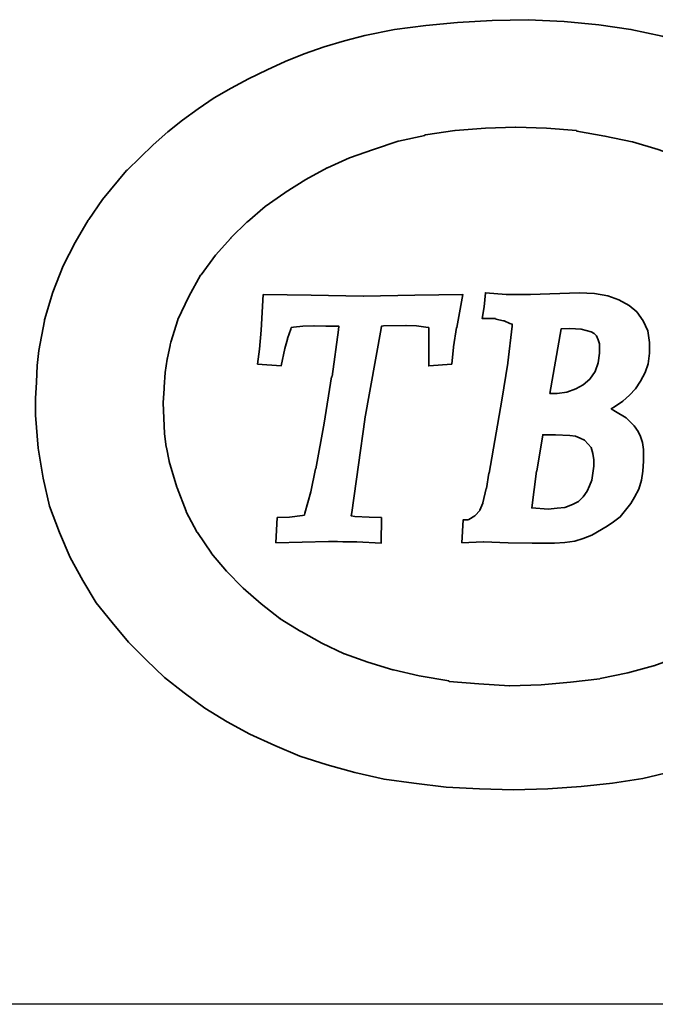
# Model space of a CAD drawing. Extents: x 384 to 530, y 258 to 355.
# Tile 5 of 62: x 491.67 to 494.48, y 315.4 to 319.75. Entities that reach past the tile are written whole.
import ezdxf

# ---------------------------------------------------------------- set-up
doc = ezdxf.new("R2010")
doc.units = 0
doc.header["$LTSCALE"] = 2
doc.header["$MEASUREMENT"] = 0
doc.layers.get('0').update_dxf_attribs({"linetype": 'CONTINUOUS'})

msp = doc.modelspace()

# ---------------------------------------------------------------- linework, layer by layer
msp.add_line((520.8904, 315.3959), (473.5904, 315.3959))
at = {"lineweight": 35}
for points, knots in [([(495.1795, 318.7243), (495.1795, 318.7243), (495.6181, 318.9956), (495.6181, 318.9956), (495.6181, 318.9956), (495.6181, 318.9956), (495.5561, 319.0745), (495.5561, 319.0745), (495.5561, 319.0745), (495.5561, 319.0745), (495.4847, 319.1478), (495.4847, 319.1478), (495.4847, 319.1478), (495.4847, 319.1478), (495.4112, 319.2196), (495.4112, 319.2196), (495.4112, 319.2196), (495.4112, 319.2196), (495.3356, 319.2836), (495.3356, 319.2836), (495.3356, 319.2836), (495.3356, 319.2836), (495.2548, 319.3475), (495.2548, 319.3475), (495.2548, 319.3475), (495.2548, 319.3475), (495.2529, 319.3475), (495.2529, 319.3475), (495.2529, 319.3475), (495.2529, 319.3475), (495.1646, 319.4021), (495.1646, 319.4021), (495.1646, 319.4021), (495.1646, 319.4021), (495.1646, 319.4038), (495.1646, 319.4038), (495.1646, 319.4038), (495.1646, 319.4038), (495.0759, 319.4584), (495.0759, 319.4584), (495.0759, 319.4584), (495.0759, 319.4584), (494.9802, 319.5056), (494.9802, 319.5056), (494.9802, 319.5056), (494.9802, 319.5056), (494.8839, 319.5547), (494.8839, 319.5547), (494.8839, 319.5547), (494.8839, 319.5547), (494.7672, 319.5998), (494.7672, 319.5998), (494.7672, 319.5998), (494.7672, 319.5998), (494.6411, 319.6429), (494.6411, 319.6429), (494.6411, 319.6429), (494.6411, 319.6429), (494.5094, 319.6806), (494.5094, 319.6806), (494.5094, 319.6806), (494.5094, 319.6806), (494.3704, 319.7106), (494.3704, 319.7106), (494.3704, 319.7106), (494.3704, 319.7106), (494.2289, 319.7316), (494.2289, 319.7316), (494.2289, 319.7316), (494.2289, 319.7316), (494.0748, 319.7465), (494.0748, 319.7465), (494.0748, 319.7465), (494.0748, 319.7465), (493.9167, 319.754), (493.9167, 319.754), (493.9167, 319.754), (493.9167, 319.754), (493.7566, 319.7504), (493.7566, 319.7504), (493.7566, 319.7504), (493.7566, 319.7504), (493.604, 319.741), (493.604, 319.741), (493.604, 319.741), (493.604, 319.741), (493.4628, 319.7277), (493.4628, 319.7277), (493.4628, 319.7277), (493.4628, 319.7277), (493.3254, 319.7106), (493.3254, 319.7106), (493.3254, 319.7106), (493.3254, 319.7106), (493.1938, 319.6843), (493.1938, 319.6843), (493.1938, 319.6843), (493.1938, 319.6843), (493.1034, 319.66), (493.1034, 319.66), (493.1034, 319.66), (493.1034, 319.66), (493.0132, 319.6335), (493.0132, 319.6335), (493.0132, 319.6335), (493.0132, 319.6335), (492.9245, 319.6033), (492.9245, 319.6033), (492.9245, 319.6033), (492.9245, 319.6033), (492.8417, 319.5696), (492.8417, 319.5696), (492.8417, 319.5696), (492.8417, 319.5696), (492.7609, 319.5319), (492.7609, 319.5319), (492.7609, 319.5319), (492.7609, 319.5319), (492.6781, 319.4923), (492.6781, 319.4923), (492.6781, 319.4923), (492.6781, 319.4923), (492.6028, 319.4509), (492.6028, 319.4509), (492.6028, 319.4509), (492.6028, 319.4509), (492.5275, 319.4076), (492.5275, 319.4076), (492.5275, 319.4076), (492.5275, 319.4076), (492.4559, 319.3587), (492.4559, 319.3587), (492.4559, 319.3587), (492.4559, 319.3587), (492.3863, 319.3099), (492.3863, 319.3099), (492.3863, 319.3099), (492.3863, 319.3099), (492.3223, 319.2573), (492.3223, 319.2573), (492.3223, 319.2573), (492.3223, 319.2573), (492.2564, 319.2008), (492.2564, 319.2008), (492.2564, 319.2008), (492.2564, 319.2008), (492.1417, 319.0876), (492.1417, 319.0876), (492.1417, 319.0876), (492.1417, 319.0876), (492.1395, 319.0859), (492.1395, 319.0859), (492.1395, 319.0859), (492.1395, 319.0859), (492.0324, 318.958), (492.0324, 318.958), (492.0324, 318.958), (492.0324, 318.958), (491.972, 318.8693), (491.972, 318.8693), (491.972, 318.8693), (491.972, 318.8693), (491.9702, 318.8673), (491.9702, 318.8673), (491.9702, 318.8673), (491.9702, 318.8673), (491.912, 318.7677), (491.912, 318.7677), (491.912, 318.7677), (491.912, 318.7677), (491.859, 318.6643), (491.859, 318.6643), (491.859, 318.6643), (491.859, 318.6643), (491.8139, 318.5476), (491.8139, 318.5476), (491.8139, 318.5476), (491.8139, 318.5476), (491.7762, 318.4252), (491.7762, 318.4252), (491.7762, 318.4252), (491.7762, 318.4252), (491.7762, 318.4213), (491.7762, 318.4213), (491.7762, 318.4213), (491.7762, 318.4213), (491.7519, 318.2895), (491.7519, 318.2895), (491.7519, 318.2895), (491.7519, 318.2895), (491.7444, 318.2238), (491.7444, 318.2238), (491.7444, 318.2238), (491.7444, 318.2238), (491.7405, 318.1502), (491.7405, 318.1502), (491.7405, 318.1502), (491.7405, 318.1502), (491.7368, 318.0768), (491.7368, 318.0768), (491.7368, 318.0768), (491.7368, 318.0768), (491.7368, 318.0035), (491.7368, 318.0035), (491.7368, 318.0035), (491.7368, 318.0035), (491.748, 317.8568), (491.748, 317.8568), (491.748, 317.8568), (491.748, 317.8568), (491.7707, 317.7247), (491.7707, 317.7247), (491.7707, 317.7247), (491.7707, 317.7247), (491.799, 317.6006), (491.799, 317.6006), (491.799, 317.6006), (491.799, 317.6006), (491.8423, 317.4841), (491.8423, 317.4841), (491.8423, 317.4841), (491.8423, 317.4841), (491.8894, 317.3728), (491.8894, 317.3728), (491.8894, 317.3728), (491.8894, 317.3728), (491.9457, 317.2714), (491.9457, 317.2714), (491.9457, 317.2714), (491.9457, 317.2714), (492.0042, 317.1736), (492.0042, 317.1736), (492.0042, 317.1736), (492.0042, 317.1736), (492.0756, 317.0851), (492.0756, 317.0851), (492.0756, 317.0851), (492.0756, 317.0851), (492.1472, 316.9982), (492.1472, 316.9982), (492.1472, 316.9982), (492.1472, 316.9982), (492.2262, 316.9211), (492.2262, 316.9211), (492.2262, 316.9211), (492.2262, 316.9211), (492.307, 316.8421), (492.307, 316.8421), (492.307, 316.8421), (492.307, 316.8421), (492.3937, 316.7744), (492.3937, 316.7744), (492.3937, 316.7744), (492.3937, 316.7744), (492.4859, 316.7067), (492.4859, 316.7067), (492.4859, 316.7067), (492.4859, 316.7067), (492.584, 316.6465), (492.584, 316.6465), (492.584, 316.6465), (492.584, 316.6465), (492.6854, 316.5918), (492.6854, 316.5918), (492.6854, 316.5918), (492.6854, 316.5918), (492.7947, 316.5408), (492.7947, 316.5408), (492.7947, 316.5408), (492.7947, 316.5408), (492.9057, 316.4939), (492.9057, 316.4939), (492.9057, 316.4939), (492.9057, 316.4939), (493.0261, 316.4562), (493.0261, 316.4562), (493.0261, 316.4562), (493.0261, 316.4562), (493.1485, 316.4225), (493.1485, 316.4225), (493.1485, 316.4225), (493.1485, 316.4225), (493.2784, 316.3923), (493.2784, 316.3923), (493.2784, 316.3923), (493.2784, 316.3923), (493.41, 316.3754), (493.41, 316.3754), (493.41, 316.3754), (493.41, 316.3754), (493.5532, 316.3566), (493.5532, 316.3566), (493.5532, 316.3566), (493.5532, 316.3566), (493.7001, 316.3489), (493.7001, 316.3489), (493.7001, 316.3489), (493.7001, 316.3489), (493.8507, 316.3452), (493.8507, 316.3452), (493.8507, 316.3452), (493.8507, 316.3452), (494.0032, 316.3489), (494.0032, 316.3489), (494.0032, 316.3489), (494.0032, 316.3489), (494.1501, 316.3603), (494.1501, 316.3603), (494.1501, 316.3603), (494.1501, 316.3603), (494.2894, 316.3754), (494.2894, 316.3754), (494.2894, 316.3754), (494.2894, 316.3754), (494.4227, 316.396), (494.4227, 316.396), (494.4227, 316.396), (494.4227, 316.396), (494.5526, 316.426), (494.5526, 316.426), (494.5526, 316.426), (494.5526, 316.426), (494.677, 316.4601), (494.677, 316.4601), (494.677, 316.4601), (494.677, 316.4601), (494.7939, 316.4996), (494.7939, 316.4996), (494.7939, 316.4996), (494.7939, 316.4996), (494.9104, 316.5466), (494.9104, 316.5466), (494.9104, 316.5466), (494.9104, 316.5466), (495.0687, 316.6218), (495.0687, 316.6218), (495.0687, 316.6218), (495.0687, 316.6218), (495.1456, 316.6634), (495.1456, 316.6634), (495.1456, 316.6634), (495.1456, 316.6634), (495.2174, 316.7067), (495.2174, 316.7067), (495.2174, 316.7067), (495.2174, 316.7067), (495.287, 316.7554), (495.287, 316.7554), (495.287, 316.7554), (495.287, 316.7554), (495.3545, 316.8081), (495.3545, 316.8081), (495.3545, 316.8081), (495.3545, 316.8081), (495.4188, 316.8611), (495.4188, 316.8611), (495.4188, 316.8611), (495.4188, 316.8611), (495.479, 316.9176), (495.479, 316.9176), (495.479, 316.9176), (495.479, 316.9176), (495.5581, 316.9966), (495.5581, 316.9966), (495.5581, 316.9966), (495.5581, 316.9966), (495.5938, 317.0343), (495.5938, 317.0343), (495.5938, 317.0343), (495.5938, 317.0343), (495.6201, 317.0623), (495.6201, 317.0623), (495.6201, 317.0623), (495.6201, 317.0623), (495.1795, 317.3354), (495.1795, 317.3354), (495.1795, 317.3354), (495.1795, 317.3354), (495.1116, 317.2693), (495.1116, 317.2693), (495.1116, 317.2693), (495.1116, 317.2693), (495.0367, 317.2055), (495.0367, 317.2055), (495.0367, 317.2055), (495.0367, 317.2055), (494.9535, 317.1414), (494.9535, 317.1414), (494.9535, 317.1414), (494.9535, 317.1414), (494.8672, 317.0812), (494.8672, 317.0812), (494.8672, 317.0812), (494.8672, 317.0812), (494.8653, 317.0792), (494.8653, 317.0792), (494.8653, 317.0792), (494.8653, 317.0792), (494.7748, 317.0264), (494.7748, 317.0264), (494.7748, 317.0264), (494.7748, 317.0264), (494.6809, 316.9776), (494.6809, 316.9776), (494.6809, 316.9776), (494.6809, 316.9776), (494.6789, 316.9776), (494.6789, 316.9776), (494.6789, 316.9776), (494.6789, 316.9776), (494.5773, 316.9323), (494.5773, 316.9323), (494.5773, 316.9323), (494.5773, 316.9323), (494.4718, 316.8946), (494.4718, 316.8946), (494.4718, 316.8946), (494.4718, 316.8946), (494.47, 316.8946), (494.47, 316.8946), (494.47, 316.8946), (494.47, 316.8946), (494.3568, 316.8626), (494.3568, 316.8626), (494.3568, 316.8626), (494.3568, 316.8626), (494.2348, 316.8383), (494.2348, 316.8383), (494.2348, 316.8383), (494.2348, 316.8383), (494.2329, 316.8364), (494.2329, 316.8364), (494.2329, 316.8364), (494.2329, 316.8364), (494.103, 316.8215), (494.103, 316.8215), (494.103, 316.8215), (494.103, 316.8215), (493.9731, 316.8101), (493.9731, 316.8101), (493.9731, 316.8101), (493.9731, 316.8101), (493.8356, 316.8062), (493.8356, 316.8062), (493.8356, 316.8062), (493.8356, 316.8062), (493.8339, 316.8062), (493.8339, 316.8062), (493.8339, 316.8062), (493.8339, 316.8062), (493.6983, 316.814), (493.6983, 316.814), (493.6983, 316.814), (493.6983, 316.814), (493.5663, 316.825), (493.5663, 316.825), (493.5663, 316.825), (493.5663, 316.825), (493.5646, 316.8269), (493.5646, 316.8269), (493.5646, 316.8269), (493.5646, 316.8269), (493.4345, 316.8495), (493.4345, 316.8495), (493.4345, 316.8495), (493.4345, 316.8495), (493.32, 316.8758), (493.32, 316.8758), (493.32, 316.8758), (493.32, 316.8758), (493.318, 316.8758), (493.318, 316.8758), (493.318, 316.8758), (493.318, 316.8758), (493.207, 316.9097), (493.207, 316.9097), (493.207, 316.9097), (493.207, 316.9097), (493.1034, 316.9474), (493.1034, 316.9474), (493.1034, 316.9474), (493.1034, 316.9474), (493.1014, 316.9474), (493.1014, 316.9474), (493.1014, 316.9474), (493.1014, 316.9474), (493.0038, 316.9945), (493.0038, 316.9945), (493.0038, 316.9945), (493.0038, 316.9945), (492.9112, 317.0453), (492.9112, 317.0453), (492.9112, 317.0453), (492.9112, 317.0453), (492.9096, 317.0453), (492.9096, 317.0453), (492.9096, 317.0453), (492.9096, 317.0453), (492.819, 317.1018), (492.819, 317.1018), (492.819, 317.1018), (492.819, 317.1018), (492.819, 317.1037), (492.819, 317.1037), (492.819, 317.1037), (492.819, 317.1037), (492.8174, 317.1037), (492.8174, 317.1037), (492.8174, 317.1037), (492.8174, 317.1037), (492.7342, 317.1679), (492.7342, 317.1679), (492.7342, 317.1679), (492.7342, 317.1679), (492.6554, 317.2373), (492.6554, 317.2373), (492.6554, 317.2373), (492.6554, 317.2373), (492.6534, 317.2391), (492.6534, 317.2391), (492.6534, 317.2391), (492.6534, 317.2391), (492.582, 317.3126), (492.582, 317.3126), (492.582, 317.3126), (492.582, 317.3126), (492.5144, 317.3917), (492.5144, 317.3917), (492.5144, 317.3917), (492.5144, 317.3917), (492.5144, 317.3934), (492.5144, 317.3934), (492.5144, 317.3934), (492.5144, 317.3934), (492.4539, 317.4841), (492.4539, 317.4841), (492.4539, 317.4841), (492.4539, 317.4841), (492.4522, 317.4841), (492.4522, 317.4841), (492.4522, 317.4841), (492.4522, 317.4841), (492.4502, 317.4876), (492.4502, 317.4876), (492.4502, 317.4876), (492.4502, 317.4876), (492.4031, 317.5761), (492.4031, 317.5761), (492.4031, 317.5761), (492.4031, 317.5761), (492.4031, 317.578), (492.4031, 317.578), (492.4031, 317.578), (492.4031, 317.578), (492.3635, 317.6818), (492.3635, 317.6818), (492.3635, 317.6818), (492.3635, 317.6818), (492.3615, 317.6853), (492.3615, 317.6853), (492.3615, 317.6853), (492.3615, 317.6853), (492.328, 317.7983), (492.328, 317.7983), (492.328, 317.7983), (492.328, 317.7983), (492.328, 317.8003), (492.328, 317.8003), (492.328, 317.8003), (492.328, 317.8003), (492.3164, 317.8603), (492.3164, 317.8603), (492.3164, 317.8603), (492.3164, 317.8603), (492.3145, 317.8623), (492.3145, 317.8623), (492.3145, 317.8623), (492.3145, 317.8623), (492.307, 317.9225), (492.307, 317.9225), (492.307, 317.9225), (492.307, 317.9225), (492.3035, 317.9901), (492.3035, 317.9901), (492.3035, 317.9901), (492.3035, 317.9901), (492.3013, 318.058), (492.3013, 318.058), (492.3013, 318.058), (492.3013, 318.058), (492.3013, 318.06), (492.3013, 318.06), (492.3013, 318.06), (492.3013, 318.06), (492.3051, 318.1202), (492.3051, 318.1202), (492.3051, 318.1202), (492.3051, 318.1202), (492.3051, 318.1278), (492.3051, 318.1278), (492.3051, 318.1278), (492.3051, 318.1278), (492.3107, 318.1918), (492.3107, 318.1918), (492.3107, 318.1918), (492.3107, 318.1918), (492.3184, 318.2518), (492.3184, 318.2518), (492.3184, 318.2518), (492.3184, 318.2518), (492.3184, 318.254), (492.3184, 318.254), (492.3184, 318.254), (492.3184, 318.254), (492.3204, 318.254), (492.3204, 318.254), (492.3204, 318.254), (492.3204, 318.254), (492.3204, 318.2577), (492.3204, 318.2577), (492.3204, 318.2577), (492.3204, 318.2577), (492.3317, 318.3122), (492.3317, 318.3122), (492.3317, 318.3122), (492.3317, 318.3122), (492.3317, 318.3142), (492.3317, 318.3142), (492.3317, 318.3142), (492.3317, 318.3142), (492.3353, 318.3271), (492.3353, 318.3271), (492.3353, 318.3271), (492.3353, 318.3271), (492.3657, 318.4252), (492.3657, 318.4252), (492.3657, 318.4252), (492.3657, 318.4252), (492.3657, 318.427), (492.3657, 318.427), (492.3657, 318.427), (492.3657, 318.427), (492.4145, 318.5288), (492.4145, 318.5288), (492.4145, 318.5288), (492.4145, 318.5288), (492.4671, 318.6229), (492.4671, 318.6229), (492.4671, 318.6229), (492.4671, 318.6229), (492.469, 318.6245), (492.469, 318.6245), (492.469, 318.6245), (492.469, 318.6245), (492.5332, 318.7112), (492.5332, 318.7112), (492.5332, 318.7112), (492.5332, 318.7112), (492.6009, 318.7865), (492.6009, 318.7865), (492.6009, 318.7865), (492.6009, 318.7865), (492.6009, 318.7885), (492.6009, 318.7885), (492.6009, 318.7885), (492.6009, 318.7885), (492.6723, 318.8599), (492.6723, 318.8599), (492.6723, 318.8599), (492.6723, 318.8599), (492.6742, 318.8599), (492.6742, 318.8599), (492.6742, 318.8599), (492.6742, 318.8599), (492.7531, 318.9276), (492.7531, 318.9276), (492.7531, 318.9276), (492.7531, 318.9276), (492.8398, 318.9878), (492.8398, 318.9878), (492.8398, 318.9878), (492.8398, 318.9878), (492.8417, 318.9897), (492.8417, 318.9897), (492.8417, 318.9897), (492.8417, 318.9897), (492.9322, 319.0462), (492.9322, 319.0462), (492.9322, 319.0462), (492.9322, 319.0462), (493.0261, 319.099), (493.0261, 319.099), (493.0261, 319.099), (493.0261, 319.099), (493.0281, 319.099), (493.0281, 319.099), (493.0281, 319.099), (493.0281, 319.099), (493.1258, 319.1422), (493.1258, 319.1422), (493.1258, 319.1422), (493.1258, 319.1422), (493.2315, 319.1798), (493.2315, 319.1798), (493.2315, 319.1798), (493.2315, 319.1798), (493.3404, 319.2157), (493.3404, 319.2157), (493.3404, 319.2157), (493.3404, 319.2157), (493.3423, 319.2157), (493.3423, 319.2157), (493.3423, 319.2157), (493.3423, 319.2157), (493.4592, 319.242), (493.4592, 319.242), (493.4592, 319.242), (493.4592, 319.242), (493.4592, 319.244), (493.4592, 319.244), (493.4592, 319.244), (493.4592, 319.244), (493.4612, 319.244), (493.4612, 319.244), (493.4612, 319.244), (493.4612, 319.244), (493.591, 319.2628), (493.591, 319.2628), (493.591, 319.2628), (493.591, 319.2628), (493.5926, 319.2628), (493.5926, 319.2628), (493.5926, 319.2628), (493.5926, 319.2628), (493.7266, 319.274), (493.7266, 319.274), (493.7266, 319.274), (493.7266, 319.274), (493.8602, 319.2777), (493.8602, 319.2777), (493.8602, 319.2777), (493.8602, 319.2777), (493.8621, 319.2777), (493.8621, 319.2777), (493.8621, 319.2777), (493.8621, 319.2777), (493.9975, 319.274), (493.9975, 319.274), (493.9975, 319.274), (493.9975, 319.274), (494.1293, 319.2628), (494.1293, 319.2628), (494.1293, 319.2628), (494.1293, 319.2628), (494.1313, 319.2608), (494.1313, 319.2608), (494.1313, 319.2608), (494.1313, 319.2608), (494.2552, 319.2385), (494.2552, 319.2385), (494.2552, 319.2385), (494.2552, 319.2385), (494.3757, 319.2138), (494.3757, 319.2138), (494.3757, 319.2138), (494.3757, 319.2138), (494.3776, 319.2138), (494.3776, 319.2138), (494.3776, 319.2138), (494.3776, 319.2138), (494.4906, 319.1798), (494.4906, 319.1798), (494.4906, 319.1798), (494.4906, 319.1798), (494.5808, 319.1463), (494.5808, 319.1463), (494.5808, 319.1463), (494.5808, 319.1463), (494.6715, 319.1086), (494.6715, 319.1086), (494.6715, 319.1086), (494.6715, 319.1086), (494.6734, 319.1086), (494.6734, 319.1086), (494.6734, 319.1086), (494.6734, 319.1086), (494.7562, 319.0651), (494.7562, 319.0651), (494.7562, 319.0651), (494.7562, 319.0651), (494.839, 319.016), (494.839, 319.016), (494.839, 319.016), (494.839, 319.016), (494.839, 319.0145), (494.839, 319.0145), (494.839, 319.0145), (494.839, 319.0145), (494.9143, 318.9654), (494.9143, 318.9654), (494.9143, 318.9654), (494.9143, 318.9654), (494.9161, 318.9654), (494.9161, 318.9654), (494.9161, 318.9654), (494.9161, 318.9654), (494.9857, 318.9109), (494.9857, 318.9109), (494.9857, 318.9109), (494.9857, 318.9109), (494.9877, 318.9087), (494.9877, 318.9087), (494.9877, 318.9087), (494.9877, 318.9087), (495.0555, 318.8505), (495.0555, 318.8505), (495.0555, 318.8505), (495.0555, 318.8505), (495.0571, 318.8485), (495.0571, 318.8485), (495.0571, 318.8485), (495.0571, 318.8485), (495.1175, 318.7865), (495.1175, 318.7865), (495.1175, 318.7865), (495.1175, 318.7865), (495.1513, 318.7508), (495.1513, 318.7508), (495.1513, 318.7508), (495.1513, 318.7508), (495.1795, 318.7243), (495.1795, 318.7243)], [0, 0, 0, 0, 0.004808, 0.004808, 0.004808, 0.004808, 0.009615, 0.009615, 0.009615, 0.009615, 0.014423, 0.014423, 0.014423, 0.014423, 0.019231, 0.019231, 0.019231, 0.019231, 0.024038, 0.024038, 0.024038, 0.024038, 0.028846, 0.028846, 0.028846, 0.028846, 0.033654, 0.033654, 0.033654, 0.033654, 0.038462, 0.038462, 0.038462, 0.038462, 0.043269, 0.043269, 0.043269, 0.043269, 0.048077, 0.048077, 0.048077, 0.048077, 0.052885, 0.052885, 0.052885, 0.052885, 0.057692, 0.057692, 0.057692, 0.057692, 0.0625, 0.0625, 0.0625, 0.0625, 0.067308, 0.067308, 0.067308, 0.067308, 0.072115, 0.072115, 0.072115, 0.072115, 0.076923, 0.076923, 0.076923, 0.076923, 0.081731, 0.081731, 0.081731, 0.081731, 0.086538, 0.086538, 0.086538, 0.086538, 0.091346, 0.091346, 0.091346, 0.091346, 0.096154, 0.096154, 0.096154, 0.096154, 0.100962, 0.100962, 0.100962, 0.100962, 0.105769, 0.105769, 0.105769, 0.105769, 0.110577, 0.110577, 0.110577, 0.110577, 0.115385, 0.115385, 0.115385, 0.115385, 0.120192, 0.120192, 0.120192, 0.120192, 0.125, 0.125, 0.125, 0.125, 0.129808, 0.129808, 0.129808, 0.129808, 0.134615, 0.134615, 0.134615, 0.134615, 0.139423, 0.139423, 0.139423, 0.139423, 0.144231, 0.144231, 0.144231, 0.144231, 0.149038, 0.149038, 0.149038, 0.149038, 0.153846, 0.153846, 0.153846, 0.153846, 0.158654, 0.158654, 0.158654, 0.158654, 0.163462, 0.163462, 0.163462, 0.163462, 0.168269, 0.168269, 0.168269, 0.168269, 0.173077, 0.173077, 0.173077, 0.173077, 0.177885, 0.177885, 0.177885, 0.177885, 0.182692, 0.182692, 0.182692, 0.182692, 0.1875, 0.1875, 0.1875, 0.1875, 0.192308, 0.192308, 0.192308, 0.192308, 0.197115, 0.197115, 0.197115, 0.197115, 0.201923, 0.201923, 0.201923, 0.201923, 0.206731, 0.206731, 0.206731, 0.206731, 0.211538, 0.211538, 0.211538, 0.211538, 0.216346, 0.216346, 0.216346, 0.216346, 0.221154, 0.221154, 0.221154, 0.221154, 0.225962, 0.225962, 0.225962, 0.225962, 0.230769, 0.230769, 0.230769, 0.230769, 0.235577, 0.235577, 0.235577, 0.235577, 0.240385, 0.240385, 0.240385, 0.240385, 0.245192, 0.245192, 0.245192, 0.245192, 0.25, 0.25, 0.25, 0.25, 0.254808, 0.254808, 0.254808, 0.254808, 0.259615, 0.259615, 0.259615, 0.259615, 0.264423, 0.264423, 0.264423, 0.264423, 0.269231, 0.269231, 0.269231, 0.269231, 0.274038, 0.274038, 0.274038, 0.274038, 0.278846, 0.278846, 0.278846, 0.278846, 0.283654, 0.283654, 0.283654, 0.283654, 0.288462, 0.288462, 0.288462, 0.288462, 0.293269, 0.293269, 0.293269, 0.293269, 0.298077, 0.298077, 0.298077, 0.298077, 0.302885, 0.302885, 0.302885, 0.302885, 0.307692, 0.307692, 0.307692, 0.307692, 0.3125, 0.3125, 0.3125, 0.3125, 0.317308, 0.317308, 0.317308, 0.317308, 0.322115, 0.322115, 0.322115, 0.322115, 0.326923, 0.326923, 0.326923, 0.326923, 0.331731, 0.331731, 0.331731, 0.331731, 0.336538, 0.336538, 0.336538, 0.336538, 0.341346, 0.341346, 0.341346, 0.341346, 0.346154, 0.346154, 0.346154, 0.346154, 0.350962, 0.350962, 0.350962, 0.350962, 0.355769, 0.355769, 0.355769, 0.355769, 0.360577, 0.360577, 0.360577, 0.360577, 0.365385, 0.365385, 0.365385, 0.365385, 0.370192, 0.370192, 0.370192, 0.370192, 0.375, 0.375, 0.375, 0.375, 0.379808, 0.379808, 0.379808, 0.379808, 0.384615, 0.384615, 0.384615, 0.384615, 0.389423, 0.389423, 0.389423, 0.389423, 0.394231, 0.394231, 0.394231, 0.394231, 0.399038, 0.399038, 0.399038, 0.399038, 0.403846, 0.403846, 0.403846, 0.403846, 0.408654, 0.408654, 0.408654, 0.408654, 0.413462, 0.413462, 0.413462, 0.413462, 0.418269, 0.418269, 0.418269, 0.418269, 0.423077, 0.423077, 0.423077, 0.423077, 0.427885, 0.427885, 0.427885, 0.427885, 0.432692, 0.432692, 0.432692, 0.432692, 0.4375, 0.4375, 0.4375, 0.4375, 0.442308, 0.442308, 0.442308, 0.442308, 0.447115, 0.447115, 0.447115, 0.447115, 0.451923, 0.451923, 0.451923, 0.451923, 0.456731, 0.456731, 0.456731, 0.456731, 0.461538, 0.461538, 0.461538, 0.461538, 0.466346, 0.466346, 0.466346, 0.466346, 0.471154, 0.471154, 0.471154, 0.471154, 0.475962, 0.475962, 0.475962, 0.475962, 0.480769, 0.480769, 0.480769, 0.480769, 0.485577, 0.485577, 0.485577, 0.485577, 0.490385, 0.490385, 0.490385, 0.490385, 0.495192, 0.495192, 0.495192, 0.495192, 0.5, 0.5, 0.5, 0.5, 0.504808, 0.504808, 0.504808, 0.504808, 0.509615, 0.509615, 0.509615, 0.509615, 0.514423, 0.514423, 0.514423, 0.514423, 0.519231, 0.519231, 0.519231, 0.519231, 0.524038, 0.524038, 0.524038, 0.524038, 0.528846, 0.528846, 0.528846, 0.528846, 0.533654, 0.533654, 0.533654, 0.533654, 0.538462, 0.538462, 0.538462, 0.538462, 0.543269, 0.543269, 0.543269, 0.543269, 0.548077, 0.548077, 0.548077, 0.548077, 0.552885, 0.552885, 0.552885, 0.552885, 0.557692, 0.557692, 0.557692, 0.557692, 0.5625, 0.5625, 0.5625, 0.5625, 0.567308, 0.567308, 0.567308, 0.567308, 0.572115, 0.572115, 0.572115, 0.572115, 0.576923, 0.576923, 0.576923, 0.576923, 0.581731, 0.581731, 0.581731, 0.581731, 0.586538, 0.586538, 0.586538, 0.586538, 0.591346, 0.591346, 0.591346, 0.591346, 0.596154, 0.596154, 0.596154, 0.596154, 0.600962, 0.600962, 0.600962, 0.600962, 0.605769, 0.605769, 0.605769, 0.605769, 0.610577, 0.610577, 0.610577, 0.610577, 0.615385, 0.615385, 0.615385, 0.615385, 0.620192, 0.620192, 0.620192, 0.620192, 0.625, 0.625, 0.625, 0.625, 0.629808, 0.629808, 0.629808, 0.629808, 0.634615, 0.634615, 0.634615, 0.634615, 0.639423, 0.639423, 0.639423, 0.639423, 0.644231, 0.644231, 0.644231, 0.644231, 0.649038, 0.649038, 0.649038, 0.649038, 0.653846, 0.653846, 0.653846, 0.653846, 0.658654, 0.658654, 0.658654, 0.658654, 0.663462, 0.663462, 0.663462, 0.663462, 0.668269, 0.668269, 0.668269, 0.668269, 0.673077, 0.673077, 0.673077, 0.673077, 0.677885, 0.677885, 0.677885, 0.677885, 0.682692, 0.682692, 0.682692, 0.682692, 0.6875, 0.6875, 0.6875, 0.6875, 0.692308, 0.692308, 0.692308, 0.692308, 0.697115, 0.697115, 0.697115, 0.697115, 0.701923, 0.701923, 0.701923, 0.701923, 0.706731, 0.706731, 0.706731, 0.706731, 0.711538, 0.711538, 0.711538, 0.711538, 0.716346, 0.716346, 0.716346, 0.716346, 0.721154, 0.721154, 0.721154, 0.721154, 0.725962, 0.725962, 0.725962, 0.725962, 0.730769, 0.730769, 0.730769, 0.730769, 0.735577, 0.735577, 0.735577, 0.735577, 0.740385, 0.740385, 0.740385, 0.740385, 0.745192, 0.745192, 0.745192, 0.745192, 0.75, 0.75, 0.75, 0.75, 0.754808, 0.754808, 0.754808, 0.754808, 0.759615, 0.759615, 0.759615, 0.759615, 0.764423, 0.764423, 0.764423, 0.764423, 0.769231, 0.769231, 0.769231, 0.769231, 0.774038, 0.774038, 0.774038, 0.774038, 0.778846, 0.778846, 0.778846, 0.778846, 0.783654, 0.783654, 0.783654, 0.783654, 0.788462, 0.788462, 0.788462, 0.788462, 0.793269, 0.793269, 0.793269, 0.793269, 0.798077, 0.798077, 0.798077, 0.798077, 0.802885, 0.802885, 0.802885, 0.802885, 0.807692, 0.807692, 0.807692, 0.807692, 0.8125, 0.8125, 0.8125, 0.8125, 0.817308, 0.817308, 0.817308, 0.817308, 0.822115, 0.822115, 0.822115, 0.822115, 0.826923, 0.826923, 0.826923, 0.826923, 0.831731, 0.831731, 0.831731, 0.831731, 0.836538, 0.836538, 0.836538, 0.836538, 0.841346, 0.841346, 0.841346, 0.841346, 0.846154, 0.846154, 0.846154, 0.846154, 0.850962, 0.850962, 0.850962, 0.850962, 0.855769, 0.855769, 0.855769, 0.855769, 0.860577, 0.860577, 0.860577, 0.860577, 0.865385, 0.865385, 0.865385, 0.865385, 0.870192, 0.870192, 0.870192, 0.870192, 0.875, 0.875, 0.875, 0.875, 0.879808, 0.879808, 0.879808, 0.879808, 0.884615, 0.884615, 0.884615, 0.884615, 0.889423, 0.889423, 0.889423, 0.889423, 0.894231, 0.894231, 0.894231, 0.894231, 0.899038, 0.899038, 0.899038, 0.899038, 0.903846, 0.903846, 0.903846, 0.903846, 0.908654, 0.908654, 0.908654, 0.908654, 0.913462, 0.913462, 0.913462, 0.913462, 0.918269, 0.918269, 0.918269, 0.918269, 0.923077, 0.923077, 0.923077, 0.923077, 0.927885, 0.927885, 0.927885, 0.927885, 0.932692, 0.932692, 0.932692, 0.932692, 0.9375, 0.9375, 0.9375, 0.9375, 0.942308, 0.942308, 0.942308, 0.942308, 0.947115, 0.947115, 0.947115, 0.947115, 0.951923, 0.951923, 0.951923, 0.951923, 0.956731, 0.956731, 0.956731, 0.956731, 0.961538, 0.961538, 0.961538, 0.961538, 0.966346, 0.966346, 0.966346, 0.966346, 0.971154, 0.971154, 0.971154, 0.971154, 0.975962, 0.975962, 0.975962, 0.975962, 0.980769, 0.980769, 0.980769, 0.980769, 0.985577, 0.985577, 0.985577, 0.985577, 0.990385, 0.990385, 0.990385, 0.990385, 0.995192, 0.995192, 0.995192, 0.995192, 1, 1, 1, 1]), ([(492.7437, 318.5382), (492.7437, 318.5382), (492.7342, 318.3801), (492.7342, 318.3801), (492.7342, 318.3801), (492.7342, 318.3801), (492.727, 318.2954), (492.727, 318.2954), (492.727, 318.2954), (492.727, 318.2954), (492.7193, 318.2293), (492.7193, 318.2293), (492.7193, 318.2293), (492.7193, 318.2293), (492.8229, 318.2218), (492.8229, 318.2218), (492.8229, 318.2218), (492.8229, 318.2218), (492.8398, 318.2989), (492.8398, 318.2989), (492.8398, 318.2989), (492.8398, 318.2989), (492.8511, 318.3405), (492.8511, 318.3405), (492.8511, 318.3405), (492.8511, 318.3405), (492.8511, 318.3424), (492.8511, 318.3424), (492.8511, 318.3424), (492.8511, 318.3424), (492.8661, 318.3836), (492.8661, 318.3836), (492.8661, 318.3836), (492.8661, 318.3836), (492.868, 318.3911), (492.868, 318.3911), (492.868, 318.3911), (492.868, 318.3911), (492.8774, 318.393), (492.8774, 318.393), (492.8774, 318.393), (492.8774, 318.393), (492.919, 318.3968), (492.919, 318.3968), (492.919, 318.3968), (492.919, 318.3968), (492.9677, 318.3989), (492.9677, 318.3989), (492.9677, 318.3989), (492.9677, 318.3989), (492.9698, 318.3989), (492.9698, 318.3989), (492.9698, 318.3989), (492.9698, 318.3989), (493.0206, 318.3968), (493.0206, 318.3968), (493.0206, 318.3968), (493.0206, 318.3968), (493.0618, 318.3968), (493.0618, 318.3968), (493.0618, 318.3968), (493.0618, 318.3968), (493.0791, 318.3968), (493.0791, 318.3968), (493.0791, 318.3968), (493.0791, 318.3968), (493.0771, 318.3817), (493.0771, 318.3817), (493.0771, 318.3817), (493.0771, 318.3817), (493.0487, 318.1747), (493.0487, 318.1747), (493.0487, 318.1747), (493.0487, 318.1747), (493.0467, 318.173), (493.0467, 318.173), (493.0467, 318.173), (493.0467, 318.173), (493.0132, 317.9676), (493.0132, 317.9676), (493.0132, 317.9676), (493.0132, 317.9676), (492.9771, 317.7661), (492.9771, 317.7661), (492.9771, 317.7661), (492.9771, 317.7661), (492.9755, 317.7661), (492.9755, 317.7661), (492.9755, 317.7661), (492.9755, 317.7661), (492.9547, 317.6645), (492.9547, 317.6645), (492.9547, 317.6645), (492.9547, 317.6645), (492.9284, 317.5704), (492.9284, 317.5704), (492.9284, 317.5704), (492.9284, 317.5704), (492.9265, 317.561), (492.9265, 317.561), (492.9265, 317.561), (492.9265, 317.561), (492.9171, 317.5594), (492.9171, 317.5594), (492.9171, 317.5594), (492.9171, 317.5594), (492.8606, 317.5515), (492.8606, 317.5515), (492.8606, 317.5515), (492.8606, 317.5515), (492.8058, 317.55), (492.8058, 317.55), (492.8058, 317.55), (492.8058, 317.55), (492.8001, 317.4389), (492.8001, 317.4389), (492.8001, 317.4389), (492.8001, 317.4389), (493.032, 317.4444), (493.032, 317.4444), (493.032, 317.4444), (493.032, 317.4444), (493.0336, 317.4444), (493.0336, 317.4444), (493.0336, 317.4444), (493.0336, 317.4444), (493.1579, 317.4425), (493.1579, 317.4425), (493.1579, 317.4425), (493.1579, 317.4425), (493.2654, 317.4368), (493.2654, 317.4368), (493.2654, 317.4368), (493.2654, 317.4368), (493.267, 317.55), (493.267, 317.55), (493.267, 317.55), (493.267, 317.55), (493.2127, 317.5515), (493.2127, 317.5515), (493.2127, 317.5515), (493.2127, 317.5515), (493.1485, 317.5555), (493.1485, 317.5555), (493.1485, 317.5555), (493.1485, 317.5555), (493.1336, 317.5574), (493.1336, 317.5574), (493.1336, 317.5574), (493.1336, 317.5574), (493.1352, 317.5723), (493.1352, 317.5723), (493.1352, 317.5723), (493.1352, 317.5723), (493.1654, 317.7832), (493.1654, 317.7832), (493.1654, 317.7832), (493.1654, 317.7832), (493.1938, 317.9846), (493.1938, 317.9846), (493.1938, 317.9846), (493.1938, 317.9846), (493.1938, 317.9866), (493.1938, 317.9866), (493.1938, 317.9866), (493.1938, 317.9866), (493.2654, 318.3874), (493.2654, 318.3874), (493.2654, 318.3874), (493.2654, 318.3874), (493.267, 318.3968), (493.267, 318.3968), (493.267, 318.3968), (493.267, 318.3968), (493.2764, 318.3989), (493.2764, 318.3989), (493.2764, 318.3989), (493.2764, 318.3989), (493.3745, 318.4005), (493.3745, 318.4005), (493.3745, 318.4005), (493.3745, 318.4005), (493.3764, 318.4005), (493.3764, 318.4005), (493.3764, 318.4005), (493.3764, 318.4005), (493.4216, 318.3989), (493.4216, 318.3989), (493.4216, 318.3989), (493.4216, 318.3989), (493.4628, 318.393), (493.4628, 318.393), (493.4628, 318.393), (493.4628, 318.393), (493.4761, 318.3911), (493.4761, 318.3911), (493.4761, 318.3911), (493.4761, 318.3911), (493.4761, 318.3779), (493.4761, 318.3779), (493.4761, 318.3779), (493.4761, 318.3779), (493.4761, 318.2914), (493.4761, 318.2914), (493.4761, 318.2914), (493.4761, 318.2914), (493.4761, 318.2218), (493.4761, 318.2218), (493.4761, 318.2218), (493.4761, 318.2218), (493.5777, 318.2293), (493.5777, 318.2293), (493.5777, 318.2293), (493.5777, 318.2293), (493.5852, 318.3048), (493.5852, 318.3048), (493.5852, 318.3048), (493.5852, 318.3048), (493.5852, 318.3067), (493.5852, 318.3067), (493.5852, 318.3067), (493.5852, 318.3067), (493.5985, 318.3911), (493.5985, 318.3911), (493.5985, 318.3911), (493.5985, 318.3911), (493.6005, 318.3911), (493.6005, 318.3911), (493.6005, 318.3911), (493.6005, 318.3911), (493.6267, 318.5382), (493.6267, 318.5382), (493.6267, 318.5382), (493.6267, 318.5382), (493.4141, 318.5343), (493.4141, 318.5343), (493.4141, 318.5343), (493.4141, 318.5343), (493.1881, 318.5305), (493.1881, 318.5305), (493.1881, 318.5305), (493.1881, 318.5305), (493.1862, 318.5305), (493.1862, 318.5305), (493.1862, 318.5305), (493.1862, 318.5305), (492.9567, 318.5343), (492.9567, 318.5343), (492.9567, 318.5343), (492.9567, 318.5343), (492.7437, 318.5382), (492.7437, 318.5382)], [0, 0, 0, 0, 0.015873, 0.015873, 0.015873, 0.015873, 0.031746, 0.031746, 0.031746, 0.031746, 0.047619, 0.047619, 0.047619, 0.047619, 0.063492, 0.063492, 0.063492, 0.063492, 0.079365, 0.079365, 0.079365, 0.079365, 0.095238, 0.095238, 0.095238, 0.095238, 0.111111, 0.111111, 0.111111, 0.111111, 0.126984, 0.126984, 0.126984, 0.126984, 0.142857, 0.142857, 0.142857, 0.142857, 0.15873, 0.15873, 0.15873, 0.15873, 0.174603, 0.174603, 0.174603, 0.174603, 0.190476, 0.190476, 0.190476, 0.190476, 0.206349, 0.206349, 0.206349, 0.206349, 0.222222, 0.222222, 0.222222, 0.222222, 0.238095, 0.238095, 0.238095, 0.238095, 0.253968, 0.253968, 0.253968, 0.253968, 0.269841, 0.269841, 0.269841, 0.269841, 0.285714, 0.285714, 0.285714, 0.285714, 0.301587, 0.301587, 0.301587, 0.301587, 0.31746, 0.31746, 0.31746, 0.31746, 0.333333, 0.333333, 0.333333, 0.333333, 0.349206, 0.349206, 0.349206, 0.349206, 0.365079, 0.365079, 0.365079, 0.365079, 0.380952, 0.380952, 0.380952, 0.380952, 0.396825, 0.396825, 0.396825, 0.396825, 0.412698, 0.412698, 0.412698, 0.412698, 0.428571, 0.428571, 0.428571, 0.428571, 0.444444, 0.444444, 0.444444, 0.444444, 0.460317, 0.460317, 0.460317, 0.460317, 0.47619, 0.47619, 0.47619, 0.47619, 0.492063, 0.492063, 0.492063, 0.492064, 0.507937, 0.507937, 0.507937, 0.507937, 0.52381, 0.52381, 0.52381, 0.52381, 0.539683, 0.539683, 0.539683, 0.539683, 0.555556, 0.555556, 0.555556, 0.555556, 0.571429, 0.571429, 0.571429, 0.571429, 0.587302, 0.587302, 0.587302, 0.587302, 0.603175, 0.603175, 0.603175, 0.603175, 0.619048, 0.619048, 0.619048, 0.619048, 0.634921, 0.634921, 0.634921, 0.634921, 0.650794, 0.650794, 0.650794, 0.650794, 0.666667, 0.666667, 0.666667, 0.666667, 0.68254, 0.68254, 0.68254, 0.68254, 0.698413, 0.698413, 0.698413, 0.698413, 0.714286, 0.714286, 0.714286, 0.714286, 0.730159, 0.730159, 0.730159, 0.730159, 0.746032, 0.746032, 0.746032, 0.746032, 0.761905, 0.761905, 0.761905, 0.761905, 0.777778, 0.777778, 0.777778, 0.777778, 0.793651, 0.793651, 0.793651, 0.793651, 0.809524, 0.809524, 0.809524, 0.809524, 0.825397, 0.825397, 0.825397, 0.825397, 0.84127, 0.84127, 0.84127, 0.84127, 0.857143, 0.857143, 0.857143, 0.857143, 0.873016, 0.873016, 0.873016, 0.873016, 0.888889, 0.888889, 0.888889, 0.888889, 0.904762, 0.904762, 0.904762, 0.904762, 0.920635, 0.920635, 0.920635, 0.920635, 0.936508, 0.936508, 0.936508, 0.936508, 0.952381, 0.952381, 0.952381, 0.952381, 0.968254, 0.968254, 0.968254, 0.968254, 0.984127, 0.984127, 0.984127, 0.984127, 1, 1, 1, 1]), ([(494.4529, 318.3256), (494.4529, 318.3256), (494.4455, 318.3762), (494.4455, 318.3762), (494.4455, 318.3762), (494.4455, 318.3762), (494.4247, 318.4213), (494.4247, 318.4213), (494.4247, 318.4213), (494.4247, 318.4213), (494.3965, 318.4609), (494.3965, 318.4609), (494.3965, 318.4609), (494.3965, 318.4609), (494.3627, 318.4892), (494.3627, 318.4892), (494.3627, 318.4892), (494.3627, 318.4892), (494.3176, 318.5135), (494.3176, 318.5135), (494.3176, 318.5135), (494.3176, 318.5135), (494.2686, 318.5323), (494.2686, 318.5323), (494.2686, 318.5323), (494.2686, 318.5323), (494.2101, 318.5417), (494.2101, 318.5417), (494.2101, 318.5417), (494.2101, 318.5417), (494.1422, 318.5457), (494.1422, 318.5457), (494.1422, 318.5457), (494.1422, 318.5457), (493.9261, 318.5382), (493.9261, 318.5382), (493.9261, 318.5382), (493.9261, 318.5382), (493.8186, 318.5382), (493.8186, 318.5382), (493.8186, 318.5382), (493.8186, 318.5382), (493.7266, 318.5457), (493.7266, 318.5457), (493.7266, 318.5457), (493.7266, 318.5457), (493.7209, 318.4837), (493.7209, 318.4837), (493.7209, 318.4837), (493.7209, 318.4837), (493.713, 318.4307), (493.713, 318.4307), (493.713, 318.4307), (493.713, 318.4307), (493.7695, 318.4307), (493.7695, 318.4307), (493.7695, 318.4307), (493.7695, 318.4307), (493.7715, 318.4307), (493.7715, 318.4307), (493.7715, 318.4307), (493.7715, 318.4307), (493.7735, 318.4289), (493.7735, 318.4289), (493.7735, 318.4289), (493.7735, 318.4289), (493.8074, 318.4213), (493.8074, 318.4213), (493.8074, 318.4213), (493.8074, 318.4213), (493.8092, 318.4213), (493.8092, 318.4213), (493.8092, 318.4213), (493.8092, 318.4213), (493.8356, 318.4099), (493.8356, 318.4099), (493.8356, 318.4099), (493.8356, 318.4099), (493.8449, 318.4064), (493.8449, 318.4064), (493.8449, 318.4064), (493.8449, 318.4064), (493.8449, 318.3968), (493.8449, 318.3968), (493.8449, 318.3968), (493.8449, 318.3968), (493.8262, 318.2349), (493.8262, 318.2349), (493.8262, 318.2349), (493.8262, 318.2349), (493.8262, 318.233), (493.8262, 318.233), (493.8262, 318.233), (493.8262, 318.233), (493.7997, 318.0692), (493.7997, 318.0692), (493.7997, 318.0692), (493.7997, 318.0692), (493.7433, 317.7473), (493.7433, 317.7473), (493.7433, 317.7473), (493.7433, 317.7473), (493.7415, 317.7473), (493.7415, 317.7473), (493.7415, 317.7473), (493.7415, 317.7473), (493.7319, 317.6796), (493.7319, 317.6796), (493.7319, 317.6796), (493.7319, 317.6796), (493.7303, 317.6796), (493.7303, 317.6796), (493.7303, 317.6796), (493.7303, 317.6796), (493.715, 317.6159), (493.715, 317.6159), (493.715, 317.6159), (493.715, 317.6159), (493.715, 317.6139), (493.715, 317.6139), (493.715, 317.6139), (493.715, 317.6139), (493.7021, 317.5837), (493.7021, 317.5837), (493.7021, 317.5837), (493.7021, 317.5837), (493.7021, 317.5817), (493.7021, 317.5817), (493.7021, 317.5817), (493.7021, 317.5817), (493.7001, 317.5798), (493.7001, 317.5798), (493.7001, 317.5798), (493.7001, 317.5798), (493.6832, 317.561), (493.6832, 317.561), (493.6832, 317.561), (493.6832, 317.561), (493.6813, 317.5594), (493.6813, 317.5594), (493.6813, 317.5594), (493.6813, 317.5594), (493.6795, 317.5574), (493.6795, 317.5574), (493.6795, 317.5574), (493.6795, 317.5574), (493.6528, 317.5423), (493.6528, 317.5423), (493.6528, 317.5423), (493.6528, 317.5423), (493.6491, 317.5404), (493.6491, 317.5404), (493.6491, 317.5404), (493.6491, 317.5404), (493.6456, 317.5404), (493.6456, 317.5404), (493.6456, 317.5404), (493.6456, 317.5404), (493.6287, 317.5404), (493.6287, 317.5404), (493.6287, 317.5404), (493.6287, 317.5404), (493.623, 317.4389), (493.623, 317.4389), (493.623, 317.4389), (493.623, 317.4389), (493.7172, 317.4425), (493.7172, 317.4425), (493.7172, 317.4425), (493.7172, 317.4425), (493.7189, 317.4425), (493.7189, 317.4425), (493.7189, 317.4425), (493.7189, 317.4425), (493.828, 317.4389), (493.828, 317.4389), (493.828, 317.4389), (493.828, 317.4389), (493.9335, 317.4368), (493.9335, 317.4368), (493.9335, 317.4368), (493.9335, 317.4368), (494.0332, 317.4368), (494.0332, 317.4368), (494.0332, 317.4368), (494.0332, 317.4368), (494.0785, 317.4405), (494.0785, 317.4405), (494.0785, 317.4405), (494.0785, 317.4405), (494.1218, 317.4462), (494.1218, 317.4462), (494.1218, 317.4462), (494.1218, 317.4462), (494.1595, 317.4578), (494.1595, 317.4578), (494.1595, 317.4578), (494.1595, 317.4578), (494.1972, 317.4725), (494.1972, 317.4725), (494.1972, 317.4725), (494.1972, 317.4725), (494.2648, 317.5123), (494.2648, 317.5123), (494.2648, 317.5123), (494.2648, 317.5123), (494.2931, 317.5309), (494.2931, 317.5309), (494.2931, 317.5309), (494.2931, 317.5309), (494.3231, 317.5535), (494.3231, 317.5535), (494.3231, 317.5535), (494.3231, 317.5535), (494.3704, 317.612), (494.3704, 317.612), (494.3704, 317.612), (494.3704, 317.612), (494.387, 317.6402), (494.387, 317.6402), (494.387, 317.6402), (494.387, 317.6402), (494.4059, 317.6761), (494.4059, 317.6761), (494.4059, 317.6761), (494.4059, 317.6761), (494.4172, 317.7155), (494.4172, 317.7155), (494.4172, 317.7155), (494.4172, 317.7155), (494.4227, 317.7552), (494.4227, 317.7552), (494.4227, 317.7552), (494.4227, 317.7552), (494.4267, 317.8003), (494.4267, 317.8003), (494.4267, 317.8003), (494.4267, 317.8003), (494.4267, 317.8509), (494.4267, 317.8509), (494.4267, 317.8509), (494.4267, 317.8509), (494.4212, 317.8828), (494.4212, 317.8828), (494.4212, 317.8828), (494.4212, 317.8828), (494.4133, 317.9093), (494.4133, 317.9093), (494.4133, 317.9093), (494.4133, 317.9093), (494.4023, 317.9319), (494.4023, 317.9319), (494.4023, 317.9319), (494.4023, 317.9319), (494.3851, 317.9566), (494.3851, 317.9566), (494.3851, 317.9566), (494.3851, 317.9566), (494.3494, 317.9921), (494.3494, 317.9921), (494.3494, 317.9921), (494.3494, 317.9921), (494.3025, 318.0204), (494.3025, 318.0204), (494.3025, 318.0204), (494.3025, 318.0204), (494.2837, 318.0317), (494.2837, 318.0317), (494.2837, 318.0317), (494.2837, 318.0317), (494.3025, 318.0431), (494.3025, 318.0431), (494.3025, 318.0431), (494.3025, 318.0431), (494.3345, 318.0655), (494.3345, 318.0655), (494.3345, 318.0655), (494.3345, 318.0655), (494.3647, 318.0921), (494.3647, 318.0921), (494.3647, 318.0921), (494.3647, 318.0921), (494.3908, 318.1202), (494.3908, 318.1202), (494.3908, 318.1202), (494.3908, 318.1202), (494.4133, 318.1541), (494.4133, 318.1541), (494.4133, 318.1541), (494.4133, 318.1541), (494.4341, 318.1918), (494.4341, 318.1918), (494.4341, 318.1918), (494.4341, 318.1918), (494.4475, 318.2314), (494.4475, 318.2314), (494.4475, 318.2314), (494.4475, 318.2314), (494.4529, 318.2783), (494.4529, 318.2783), (494.4529, 318.2783), (494.4529, 318.2783), (494.4529, 318.3256), (494.4529, 318.3256)], [0, 0, 0, 0, 0.013158, 0.013158, 0.013158, 0.013158, 0.026316, 0.026316, 0.026316, 0.026316, 0.039474, 0.039474, 0.039474, 0.039474, 0.052632, 0.052632, 0.052632, 0.052632, 0.065789, 0.065789, 0.065789, 0.065789, 0.078947, 0.078947, 0.078947, 0.078947, 0.092105, 0.092105, 0.092105, 0.092105, 0.105263, 0.105263, 0.105263, 0.105263, 0.118421, 0.118421, 0.118421, 0.118421, 0.131579, 0.131579, 0.131579, 0.131579, 0.144737, 0.144737, 0.144737, 0.144737, 0.157895, 0.157895, 0.157895, 0.157895, 0.171053, 0.171053, 0.171053, 0.171053, 0.184211, 0.184211, 0.184211, 0.184211, 0.197368, 0.197368, 0.197368, 0.197368, 0.210526, 0.210526, 0.210526, 0.210526, 0.223684, 0.223684, 0.223684, 0.223684, 0.236842, 0.236842, 0.236842, 0.236842, 0.25, 0.25, 0.25, 0.25, 0.263158, 0.263158, 0.263158, 0.263158, 0.276316, 0.276316, 0.276316, 0.276316, 0.289474, 0.289474, 0.289474, 0.289474, 0.302632, 0.302632, 0.302632, 0.302632, 0.315789, 0.315789, 0.315789, 0.315789, 0.328947, 0.328947, 0.328947, 0.328947, 0.342105, 0.342105, 0.342105, 0.342105, 0.355263, 0.355263, 0.355263, 0.355263, 0.368421, 0.368421, 0.368421, 0.368421, 0.381579, 0.381579, 0.381579, 0.381579, 0.394737, 0.394737, 0.394737, 0.394737, 0.407895, 0.407895, 0.407895, 0.407895, 0.421053, 0.421053, 0.421053, 0.421053, 0.434211, 0.434211, 0.434211, 0.434211, 0.447368, 0.447368, 0.447368, 0.447368, 0.460526, 0.460526, 0.460526, 0.460526, 0.473684, 0.473684, 0.473684, 0.473684, 0.486842, 0.486842, 0.486842, 0.486842, 0.5, 0.5, 0.5, 0.5, 0.513158, 0.513158, 0.513158, 0.513158, 0.526316, 0.526316, 0.526316, 0.526316, 0.539474, 0.539474, 0.539474, 0.539474, 0.552632, 0.552632, 0.552632, 0.552632, 0.565789, 0.565789, 0.565789, 0.565789, 0.578947, 0.578947, 0.578947, 0.578947, 0.592105, 0.592105, 0.592105, 0.592105, 0.605263, 0.605263, 0.605263, 0.605263, 0.618421, 0.618421, 0.618421, 0.618421, 0.631579, 0.631579, 0.631579, 0.631579, 0.644737, 0.644737, 0.644737, 0.644737, 0.657895, 0.657895, 0.657895, 0.657895, 0.671053, 0.671053, 0.671053, 0.671053, 0.684211, 0.684211, 0.684211, 0.684211, 0.697368, 0.697368, 0.697368, 0.697368, 0.710526, 0.710526, 0.710526, 0.710526, 0.723684, 0.723684, 0.723684, 0.723684, 0.736842, 0.736842, 0.736842, 0.736842, 0.75, 0.75, 0.75, 0.75, 0.763158, 0.763158, 0.763158, 0.763158, 0.776316, 0.776316, 0.776316, 0.776316, 0.789474, 0.789474, 0.789474, 0.789474, 0.802632, 0.802632, 0.802632, 0.802632, 0.815789, 0.815789, 0.815789, 0.815789, 0.828947, 0.828947, 0.828947, 0.828947, 0.842105, 0.842105, 0.842105, 0.842105, 0.855263, 0.855263, 0.855263, 0.855263, 0.868421, 0.868421, 0.868421, 0.868421, 0.881579, 0.881579, 0.881579, 0.881579, 0.894737, 0.894737, 0.894737, 0.894737, 0.907895, 0.907895, 0.907895, 0.907895, 0.921053, 0.921053, 0.921053, 0.921053, 0.934211, 0.934211, 0.934211, 0.934211, 0.947368, 0.947368, 0.947368, 0.947368, 0.960526, 0.960526, 0.960526, 0.960526, 0.973684, 0.973684, 0.973684, 0.973684, 0.986842, 0.986842, 0.986842, 0.986842, 1, 1, 1, 1]), ([(494.2309, 318.2783), (494.2309, 318.2783), (494.2309, 318.3197), (494.2309, 318.3197), (494.2309, 318.3197), (494.2309, 318.3197), (494.2254, 318.3366), (494.2254, 318.3366), (494.2254, 318.3366), (494.2254, 318.3366), (494.2176, 318.3554), (494.2176, 318.3554), (494.2176, 318.3554), (494.2176, 318.3554), (494.2083, 318.3648), (494.2083, 318.3648), (494.2083, 318.3648), (494.2083, 318.3648), (494.1952, 318.3723), (494.1952, 318.3723), (494.1952, 318.3723), (494.1952, 318.3723), (494.1501, 318.3836), (494.1501, 318.3836), (494.1501, 318.3836), (494.1501, 318.3836), (494.101, 318.3874), (494.101, 318.3874), (494.101, 318.3874), (494.101, 318.3874), (494.0614, 318.3856), (494.0614, 318.3856), (494.0614, 318.3856), (494.0614, 318.3856), (494.0124, 318.0996), (494.0124, 318.0996), (494.0124, 318.0996), (494.0124, 318.0996), (494.0445, 318.0996), (494.0445, 318.0996), (494.0445, 318.0996), (494.0445, 318.0996), (494.0877, 318.1053), (494.0877, 318.1053), (494.0877, 318.1053), (494.0877, 318.1053), (494.1275, 318.1202), (494.1275, 318.1202), (494.1275, 318.1202), (494.1275, 318.1202), (494.1595, 318.1373), (494.1595, 318.1373), (494.1595, 318.1373), (494.1595, 318.1373), (494.1893, 318.1635), (494.1893, 318.1635), (494.1893, 318.1635), (494.1893, 318.1635), (494.2121, 318.1973), (494.2121, 318.1973), (494.2121, 318.1973), (494.2121, 318.1973), (494.2254, 318.2349), (494.2254, 318.2349), (494.2254, 318.2349), (494.2254, 318.2349), (494.2309, 318.2783), (494.2309, 318.2783)], [0, 0, 0, 0, 0.058824, 0.058824, 0.058824, 0.058824, 0.117647, 0.117647, 0.117647, 0.117647, 0.176471, 0.176471, 0.176471, 0.176471, 0.235294, 0.235294, 0.235294, 0.235294, 0.294118, 0.294118, 0.294118, 0.294118, 0.352941, 0.352941, 0.352941, 0.352941, 0.411765, 0.411765, 0.411765, 0.411765, 0.470588, 0.470588, 0.470588, 0.470588, 0.529412, 0.529412, 0.529412, 0.529412, 0.588235, 0.588235, 0.588235, 0.588235, 0.647059, 0.647059, 0.647059, 0.647059, 0.705882, 0.705882, 0.705882, 0.705882, 0.764706, 0.764706, 0.764706, 0.764706, 0.823529, 0.823529, 0.823529, 0.823529, 0.882353, 0.882353, 0.882353, 0.882353, 0.941176, 0.941176, 0.941176, 0.941176, 1, 1, 1, 1]), ([(494.1764, 317.6665), (494.1764, 317.6665), (494.1877, 317.6912), (494.1877, 317.6912), (494.1877, 317.6912), (494.1877, 317.6912), (494.1972, 317.7155), (494.1972, 317.7155), (494.1972, 317.7155), (494.1972, 317.7155), (494.2066, 317.7775), (494.2066, 317.7775), (494.2066, 317.7775), (494.2066, 317.7775), (494.2066, 317.8058), (494.2066, 317.8058), (494.2066, 317.8058), (494.2066, 317.8058), (494.2027, 317.834), (494.2027, 317.834), (494.2027, 317.834), (494.2027, 317.834), (494.1952, 317.8603), (494.1952, 317.8603), (494.1952, 317.8603), (494.1952, 317.8603), (494.1819, 317.8756), (494.1819, 317.8756), (494.1819, 317.8756), (494.1819, 317.8756), (494.1652, 317.8925), (494.1652, 317.8925), (494.1652, 317.8925), (494.1652, 317.8925), (494.1464, 317.9019), (494.1464, 317.9019), (494.1464, 317.9019), (494.1464, 317.9019), (494.1254, 317.9113), (494.1254, 317.9113), (494.1254, 317.9113), (494.1254, 317.9113), (494.101, 317.9133), (494.101, 317.9133), (494.101, 317.9133), (494.101, 317.9133), (494.0369, 317.9168), (494.0369, 317.9168), (494.0369, 317.9168), (494.0369, 317.9168), (493.9806, 317.9168), (493.9806, 317.9168), (493.9806, 317.9168), (493.9806, 317.9168), (493.9543, 317.7552), (493.9543, 317.7552), (493.9543, 317.7552), (493.9543, 317.7552), (493.9524, 317.7552), (493.9524, 317.7552), (493.9524, 317.7552), (493.9524, 317.7552), (493.9316, 317.5931), (493.9316, 317.5931), (493.9316, 317.5931), (493.9316, 317.5931), (494.0049, 317.5876), (494.0049, 317.5876), (494.0049, 317.5876), (494.0049, 317.5876), (494.0445, 317.5912), (494.0445, 317.5912), (494.0445, 317.5912), (494.0445, 317.5912), (494.0785, 317.5951), (494.0785, 317.5951), (494.0785, 317.5951), (494.0785, 317.5951), (494.1124, 317.608), (494.1124, 317.608), (494.1124, 317.608), (494.1124, 317.608), (494.1387, 317.6214), (494.1387, 317.6214), (494.1387, 317.6214), (494.1387, 317.6214), (494.1595, 317.6422), (494.1595, 317.6422), (494.1595, 317.6422), (494.1595, 317.6422), (494.1764, 317.6665), (494.1764, 317.6665)], [0, 0, 0, 0, 0.043478, 0.043478, 0.043478, 0.043478, 0.086957, 0.086957, 0.086957, 0.086957, 0.130435, 0.130435, 0.130435, 0.130435, 0.173913, 0.173913, 0.173913, 0.173913, 0.217391, 0.217391, 0.217391, 0.217391, 0.26087, 0.26087, 0.26087, 0.26087, 0.304348, 0.304348, 0.304348, 0.304348, 0.347826, 0.347826, 0.347826, 0.347826, 0.391304, 0.391304, 0.391304, 0.391304, 0.434783, 0.434783, 0.434783, 0.434783, 0.478261, 0.478261, 0.478261, 0.478261, 0.521739, 0.521739, 0.521739, 0.521739, 0.565217, 0.565217, 0.565217, 0.565217, 0.608696, 0.608696, 0.608696, 0.608696, 0.652174, 0.652174, 0.652174, 0.652174, 0.695652, 0.695652, 0.695652, 0.695652, 0.73913, 0.73913, 0.73913, 0.73913, 0.782609, 0.782609, 0.782609, 0.782609, 0.826087, 0.826087, 0.826087, 0.826087, 0.869565, 0.869565, 0.869565, 0.869565, 0.913043, 0.913043, 0.913043, 0.913043, 0.956522, 0.956522, 0.956522, 0.956522, 1, 1, 1, 1])]:
    msp.add_open_spline(points, degree=3, knots=knots, dxfattribs=at)

doc.saveas('drawing.dxf')
